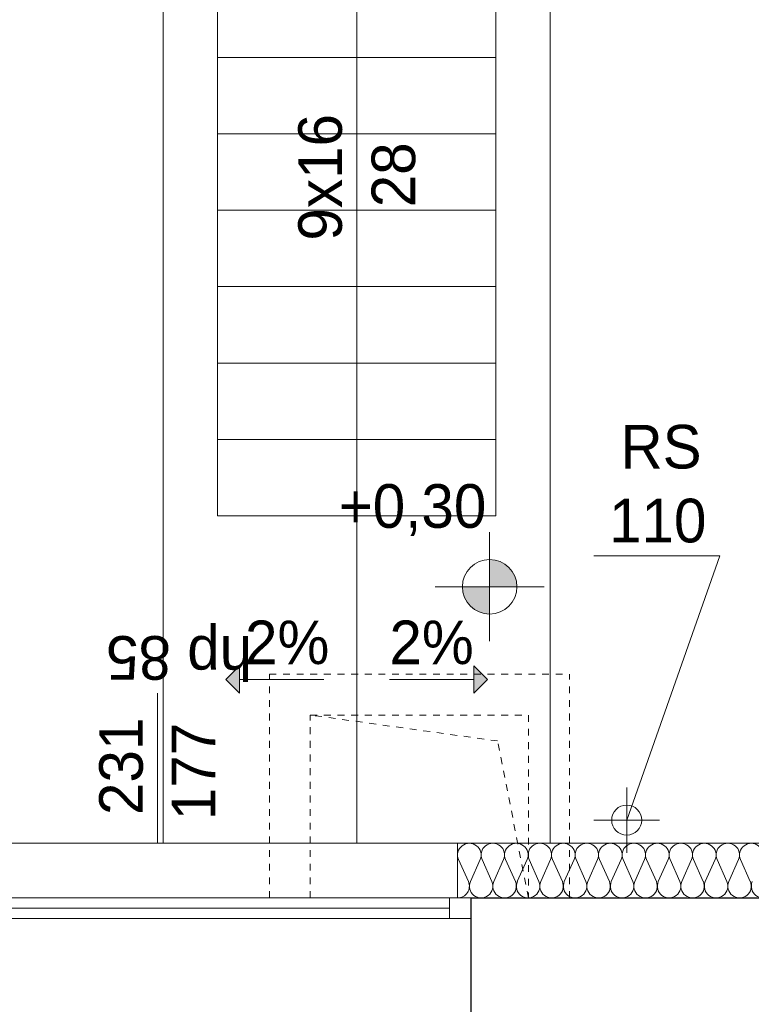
# Model space of a CAD drawing. Extents: x -220312 to -8310, y -91840 to 81907.
# Tile 94 of 128: x -128158 to -125475, y 2255 to 5863. Entities that reach past the tile are written whole.
import ezdxf

# ---------------------------------------------------------------- set-up
doc = ezdxf.new("R2010")
doc.units = 0
doc.header["$MEASUREMENT"] = 0
doc.set_wipeout_variables(frame=1)
doc.linetypes.add('Hidden Line', pattern=[50, 25, -25])
doc.layers.add('#kan_san-op', color=34, linetype='Continuous')
doc.layers.add('Arch ocieplenie_Nr_Pióra__22', color=7, linetype='Continuous', lineweight=9, true_color=0x7f7f7f)
doc.layers.add('Arch okna_Nr_Pióra__4', color=7, linetype='Continuous', lineweight=9, true_color=0x029e21)
for name, color, linetype, lineweight in [('Arch rynny_Nr_Pióra__21', 7, 'Continuous', 9), ('Arch schody_Nr_Pióra__21', 7, 'Continuous', 9), ('arch spadki_Nr_Pióra__21', 7, 'Continuous', 9), ('Arch wyburzenia_Nr_Pióra__46', 5, 'Continuous', 13), ('INWENT RZĘDNE_Nr_Pióra__21', 7, 'Continuous', 9), ('INWENT.ŚCIANY_Nr_Pióra__1', 7, 'Continuous', 25), ('INWENT.ŚCIANY_Nr_Pióra__101', 8, 'Continuous', 13), ('PODKŁAD', 252, 'Continuous', 35)]:
    doc.layers.add(name, color=color, linetype=linetype, lineweight=lineweight)
doc.styles.add('GENERATED_STYLE_2', font='txt')
doc.styles.add('GENERATED_STYLE_6', font='txt')

# ---------------------------------------------------------------- blocks, each defined once
blk = doc.blocks.new('parter')
at = {"layer": 'Arch schody_Nr_Pióra__21', "linetype": 'Continuous'}
for points in [[(-189072.4, 3444.9), (-189022.4, 3494.9), (-189022.4, 3394.9)], [(-188112.4, 3444.9), (-188162.4, 3394.9), (-188162.4, 3494.9)]]:
    blk.add_hatch(color=252, dxfattribs=at).paths.add_polyline_path(points, flags=0)
at = {"layer": 'INWENT RZĘDNE_Nr_Pióra__21', "linetype": 'Continuous'}
for points in [[(-188105, 3785), (-188005, 3785), (-188012.6, 3823.2), (-188034.3, 3855.7), (-188066.7, 3877.4), (-188105, 3885)], [(-188105, 3785), (-188205, 3785), (-188197.4, 3746.7), (-188175.7, 3714.3), (-188143.3, 3692.6), (-188105, 3685)]]:
    blk.add_hatch(color=252, dxfattribs=at).paths.add_polyline_path(points, flags=0)
at = {"layer": 'Arch ocieplenie_Nr_Pióra__22', "color": 252, "linetype": 'Continuous'}
for p, q in [((-188218.8, 2785.3), (-188182.9, 2704.4)), ((-188175.7, 2704.4), (-188139.8, 2785.3)), ((-188132.6, 2785.3), (-188096.8, 2704.4)), ((-188089.5, 2704.4), (-188053.7, 2785.3)), ((-188046.5, 2785.3), (-188010.6, 2704.4)), ((-188003.4, 2704.4), (-187967.5, 2785.3)), ((-187960.3, 2785.3), (-187924.5, 2704.4)), ((-187917.2, 2704.4), (-187881.4, 2785.3)), ((-187874.1, 2785.3), (-187838.3, 2704.4)), ((-187831.1, 2704.4), (-187795.2, 2785.3)), ((-187788, 2785.3), (-187752.2, 2704.4)), ((-187744.9, 2704.4), (-187709.1, 2785.3)), ((-187701.8, 2785.3), (-187666, 2704.4)), ((-187658.8, 2704.4), (-187622.9, 2785.3)), ((-187615.7, 2785.3), (-187579.8, 2704.4)), ((-187572.6, 2704.4), (-187536.8, 2785.3)), ((-187529.5, 2785.3), (-187493.7, 2704.4)), ((-187486.5, 2704.4), (-187450.6, 2785.3)), ((-187443.4, 2785.3), (-187407.5, 2704.4)), ((-187400.3, 2704.4), (-187364.5, 2785.3)), ((-187357.2, 2785.3), (-187321.4, 2704.4)), ((-187314.1, 2704.4), (-187278.3, 2785.3)), ((-187271.1, 2785.3), (-187235.2, 2704.4)), ((-187228, 2704.4), (-187192.2, 2785.3)), ((-187184.9, 2785.3), (-187149.1, 2704.4))]:
    blk.add_line(p, q, dxfattribs=at)
for centre, start_param, end_param in [((-188179.3, 2802.3), 5.870392, 9.837571), ((-188093.2, 2802.3), 5.870392, 9.837571), ((-188007, 2802.3), 5.870392, 9.837571), ((-187920.8, 2802.3), 5.870392, 9.837571), ((-187834.7, 2802.3), 5.870392, 9.837571), ((-187748.5, 2802.3), 5.870392, 9.837571), ((-187662.4, 2802.3), 5.870392, 9.837571), ((-187576.2, 2802.3), 5.870392, 9.837571), ((-187490.1, 2802.3), 5.870392, 9.837571), ((-187403.9, 2802.3), 5.870392, 9.837571), ((-187317.8, 2802.3), 5.870392, 9.837571), ((-187231.6, 2802.3), 5.870392, 9.837571), ((-187145.5, 2802.3), 5.870392, 9.837571), ((-188222.4, 2687.4), 4.712389, 6.695979), ((-188136.2, 2687.4), 2.7288, 6.695979), ((-188050.1, 2687.4), 2.7288, 6.695979), ((-187963.9, 2687.4), 2.7288, 6.695979), ((-187877.8, 2687.4), 2.7288, 6.695979), ((-187791.6, 2687.4), 2.7288, 6.695979), ((-187705.5, 2687.4), 2.7288, 6.695979), ((-187619.3, 2687.4), 2.7288, 6.695979), ((-187533.2, 2687.4), 2.7288, 6.695979), ((-187447, 2687.4), 2.7288, 6.695979), ((-187360.8, 2687.4), 2.7288, 6.695979), ((-187274.7, 2687.4), 2.7288, 6.695979), ((-187188.5, 2687.4), 2.7288, 6.695979), ((-187102.4, 2687.4), 2.7288, 6.695979)]:
    blk.add_ellipse(centre, major_axis=(43.1, 0), ratio=0.987434, start_param=start_param, end_param=end_param, dxfattribs=at)
at = {"layer": 'Arch okna_Nr_Pióra__4', "color": 252, "linetype": 'Continuous'}
for p, q in [((-189322.4, 2844.9), (-189322.4, 3394.9)), ((-190432.4, 2844.9), (-188222.4, 2844.9)), ((-190482.4, 2644.9), (-188172.4, 2644.9)), ((-188252.4, 2569.9), (-188252.4, 2644.9)), ((-190402.4, 2607.4), (-188252.4, 2607.4)), ((-190482.4, 2569.9), (-188172.4, 2569.9))]:
    blk.add_line(p, q, dxfattribs=at)
at = {"layer": 'Arch rynny_Nr_Pióra__21', "color": 252, "linetype": 'Continuous'}
for p, q in [((-187723.1, 3898.5), (-187260.4, 3898.5)), ((-187260.4, 3898.5), (-187602.4, 2929.9)), ((-187602.4, 2809.9), (-187602.4, 3049.9)), ((-187482.4, 2929.9), (-187722.4, 2929.9))]:
    blk.add_line(p, q, dxfattribs=at)
blk.add_circle((-187602.4, 2929.9), 55, dxfattribs=at)
at = {"layer": 'Arch schody_Nr_Pióra__21', "color": 252, "linetype": 'Continuous'}
for p, q in [((-189302.4, 2844.9), (-189302.4, 6934.9)), ((-189102.4, 4044.9), (-189102.4, 6934.9)), ((-188082.4, 4044.9), (-188082.4, 6934.9)), ((-187882.4, 2844.9), (-187882.4, 6934.9)), ((-188592.4, 4044.9), (-188592.4, 6564.9)), ((-188082.4, 5724.9), (-189102.4, 5724.9)), ((-188082.4, 5444.9), (-189102.4, 5444.9)), ((-188082.4, 5164.9), (-189102.4, 5164.9)), ((-188082.4, 4884.9), (-189102.4, 4884.9)), ((-188082.4, 4604.9), (-189102.4, 4604.9)), ((-188082.4, 4324.9), (-189102.4, 4324.9)), ((-188082.4, 4044.9), (-189102.4, 4044.9)), ((-188082.4, 4044.9), (-189102.4, 4044.9)), ((-188592.4, 2844.9), (-188592.4, 4044.9)), ((-189072.4, 3444.9), (-189022.4, 3494.9)), ((-189022.4, 3494.9), (-189022.4, 3394.9)), ((-188162.4, 3394.9), (-188162.4, 3494.9)), ((-188112.4, 3444.9), (-188162.4, 3494.9)), ((-189072.4, 3444.9), (-189022.4, 3394.9)), ((-189022.4, 3444.9), (-188712.4, 3444.9)), ((-188472.4, 3444.9), (-188162.4, 3444.9)), ((-188112.4, 3444.9), (-188162.4, 3394.9))]:
    blk.add_line(p, q, dxfattribs=at)
at = {"layer": 'Arch wyburzenia_Nr_Pióra__46', "color": 252, "linetype": 'Continuous'}
for p, q in [((-188222.4, 2844.9), (-185982.4, 2844.9)), ((-188222.4, 2644.9), (-188222.4, 2844.9))]:
    blk.add_line(p, q, dxfattribs=at)
at = {"layer": 'INWENT RZĘDNE_Nr_Pióra__21', "color": 252, "linetype": 'Continuous'}
for p, q in [((-188105, 3585), (-188105, 3985)), ((-188305, 3785), (-187905, 3785))]:
    blk.add_line(p, q, dxfattribs=at)
blk.add_circle((-188105, 3785), 100, dxfattribs=at)
at = {"layer": 'INWENT.ŚCIANY_Nr_Pióra__1', "color": 252, "linetype": 'Continuous'}
for p, q in [((-188172.4, 2644.9), (-187372.4, 2644.9)), ((-188172.4, 2224.9), (-188172.4, 2644.9)), ((-187372.4, 2644.9), (-186032.4, 2644.9))]:
    blk.add_line(p, q, dxfattribs=at)
at = {"layer": 'INWENT.ŚCIANY_Nr_Pióra__101', "color": 252, "linetype": 'Hidden Line'}
for p, q in [((-188912.4, 3464.9), (-187812.4, 3464.9)), ((-188912.4, 2644.9), (-188912.4, 3464.9)), ((-187812.4, 2644.9), (-187812.4, 3464.9)), ((-188762.4, 2644.9), (-188762.4, 3314.9)), ((-188762.4, 3314.9), (-187962.4, 3314.9)), ((-188075.8, 3219.8), (-188762.4, 3314.9)), ((-187962.4, 3314.9), (-187962.4, 2644.9)), ((-187962.4, 2644.9), (-188075.8, 3219.8))]:
    blk.add_line(p, q, dxfattribs=at)
at = {"layer": 'Arch okna_Nr_Pióra__4', "color": 252, "linetype": 'Continuous', "style": 'GENERATED_STYLE_6'}
for s, rotation, p in [('hp 85', 180, (-188975.7, 3604.2)), ('231', 90, (-189376.6, 2948.4)), ('177', 90, (-189110.6, 2929.4))]:
    blk.add_text(s, height=160, rotation=rotation, dxfattribs=at).set_placement(p)
at = {"layer": 'Arch rynny_Nr_Pióra__21', "color": 252, "linetype": 'Continuous', "style": 'GENERATED_STYLE_6'}
for s, p in [('RS', (-187625.1, 4218.3)), ('110', (-187667, 3947.5))]:
    blk.add_text(s, height=160, dxfattribs=at).set_placement(p)
at = {"layer": 'Arch schody_Nr_Pióra__21', "color": 252, "linetype": 'Continuous', "style": 'GENERATED_STYLE_6'}
for s, p in [('9x16', (-188646.6, 5053.4)), ('28', (-188377.8, 5175.3))]:
    blk.add_text(s, height=160, rotation=90, dxfattribs=at).set_placement(p)
at = {"layer": 'arch spadki_Nr_Pióra__21', "color": 252, "linetype": 'Continuous', "style": 'GENERATED_STYLE_6'}
for p in [(-189001.9, 3501.1), (-188472.4, 3501.1)]:
    blk.add_text('2%', height=160, dxfattribs=at).set_placement(p)
at = {"layer": 'INWENT RZĘDNE_Nr_Pióra__21', "color": 252, "insert": (-188658.5, 3971.2), "char_height": 160, "attachment_point": 7, "style": 'GENERATED_STYLE_2'}
blk.add_mtext('{+0,30}', dxfattribs=at)

msp = doc.modelspace()

# ---------------------------------------------------------------- block references
at = {"layer": 'PODKŁAD'}
msp.add_blockref('parter', (61670.5, 0), dxfattribs=at)

# ---------------------------------------------------------------- next in the draw order: wipeouts: each hides what was drawn before it
at = {"ltscale": 10}
msp.add_wipeout([(-139099.8, 11108.9), (-136614.7, 10498.9), (-136614.7, -17981.1), (-97709.8, -17981.1), (-97099.8, -18591.1), (-139099.8, -18591.1)], dxfattribs=at).dxf.layer = '#kan_san-op'

doc.saveas('drawing.dxf')
